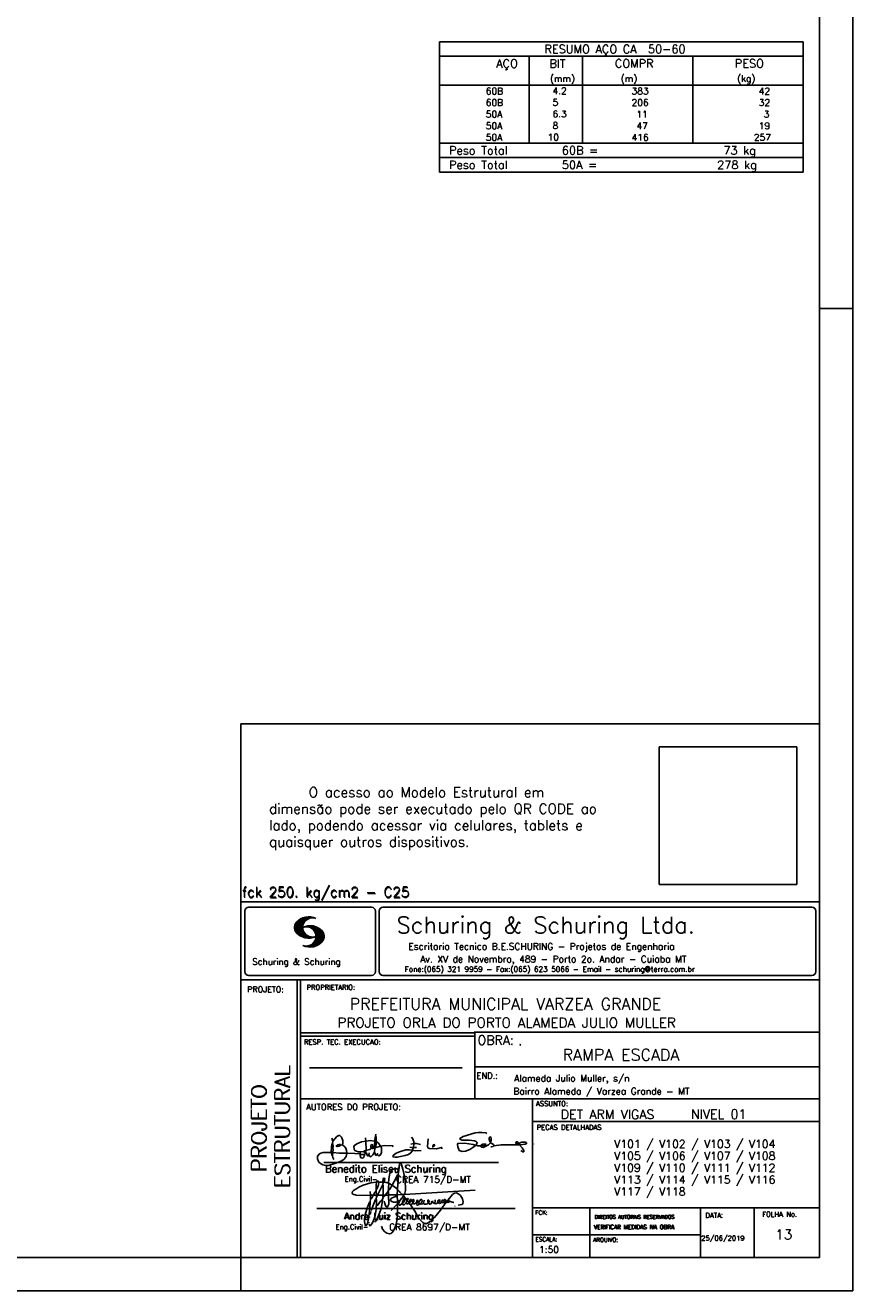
# Model space of a CAD drawing. Extents: x 0 to 119, y 0 to 84.
# Tile 7 of 11: x 94 to 119, y 0 to 38. Entities that reach past the tile are written whole.
import ezdxf

# ---------------------------------------------------------------- set-up
doc = ezdxf.new("R2010")
doc.units = 0
doc.header["$MEASUREMENT"] = 0
doc.layers.get('0').update_dxf_attribs({"linetype": 'CONTINUOUS'})
for name, color, linetype in [('1', 1, 'CONTINUOUS'), ('2', 2, 'CONTINUOUS'), ('6', 6, 'CONTINUOUS'), ('8', 8, 'CONTINUOUS')]:
    doc.layers.add(name, color=color, linetype=linetype)
doc.styles.get("Standard").update_dxf_attribs({"font": 'ROMANS.SHX'})
picture_1 = doc.add_image_def('image1.png', size_in_pixel=(300, 300))

# ---------------------------------------------------------------- blocks, each defined once
blk = doc.blocks.new('assinaturabenedito')
at = {"color": 162}
for points in [[(79.55, 161.85), (79.72, 164.8), (79.88, 165.87), (80.21, 166.28)], [(80.21, 160.29), (79.88, 160.45), (79.72, 161.68), (80.29, 161.77), (80.46, 162.01), (80.54, 163.49), (80.37, 163.74), (80.54, 164.8), (80.46, 166.12), (80.29, 166.36), (80.37, 167.51), (82.43, 169.81), (83.41, 170.39), (83.9, 170.39), (84.81, 169.48), (85.38, 167.84), (85.46, 166.36), (85.13, 165.71), (86.12, 164.97), (86.94, 163.98), (87.35, 162.83), (87.43, 161.68), (87.19, 161.52), (83.66, 161.52), (80.46, 161.77)], [(80.46, 167.68), (80.21, 167.84), (79.88, 169.07)], [(84.48, 165.54), (84.15, 165.87), (83.57, 165.87), (82.84, 165.71), (82.1, 165.05), (82.59, 164.8), (83.57, 164.97), (84.48, 165.54)], [(94.32, 162.18), (93.09, 162.18), (91.53, 162.83), (91.12, 163.41), (90.96, 164.8), (91.29, 165.38), (92.52, 166.2), (94.82, 167.1), (97.03, 167.43), (97.11, 162.92)], [(96.95, 167.51), (96.79, 169.24)], [(101.46, 167.43), (99.17, 167.76), (97.11, 167.51)], [(99.9, 163.9), (100.48, 164.8), (100.4, 165.63), (99.9, 165.79), (99.49, 165.22), (99.58, 164.23), (99.82, 164.15)], [(101.3, 164.07), (101.55, 167.1)], [(101.55, 163.82), (102.04, 164.31), (102.28, 166.78), (102.28, 167.1), (101.55, 167.19), (101.46, 167.51), (101.96, 170.06), (102.28, 169.81), (102.28, 167.27)], [(101.96, 170.06), (102.04, 170.96)], [(104.34, 164.97), (103.51, 166.36), (102.69, 166.94), (102.37, 166.94)], [(121.16, 166.36), (119.76, 166.04)], [(120.99, 164.31), (121.24, 166.12), (121.16, 167.19), (120.66, 168.66), (120.09, 169.57)], [(121.24, 166.2), (121.48, 166.36), (122.55, 166.36), (124.6, 165.87)], [(135.35, 163.57), (135.27, 164.23), (135.11, 164.31), (132.64, 163.57), (129.12, 163.74), (128.62, 163.9), (128.3, 164.15), (128.05, 164.89), (128.46, 168.66)], [(130.84, 164.8), (130.76, 165.22), (131.25, 165.79), (131.58, 165.71), (131.66, 165.3), (131.41, 164.97), (130.84, 164.8)], [(152.26, 165.38), (152.17, 165.54), (151.11, 165.79), (146.68, 166.53), (143.56, 166.36), (143.23, 166.2), (143.15, 165.79), (143.31, 164.56), (144.13, 162.83), (145.61, 162.26), (147.25, 162.51), (149.38, 163.33), (151.02, 164.23), (152.26, 165.38)], [(155.13, 165.22), (153.4, 165.22), (152.58, 165.54), (153.16, 166.78), (152.67, 167.35), (151.85, 167.68), (149.14, 168.01), (145.61, 168.01), (144.71, 168.34), (144.46, 168.91), (146.1, 169.9), (152.17, 171.62), (153.65, 171.87), (155.7, 171.87), (157.43, 171.62), (158.08, 171.29)], [(155.21, 165.05), (155.13, 165.3), (155.37, 165.71), (156.03, 166.04), (157.26, 166.2), (157.43, 165.87), (157.18, 165.54), (156.6, 165.3), (155.21, 165.05)], [(155.21, 165.05), (155.29, 164.48), (156.19, 164.23), (158.82, 165.63), (159.89, 166.69), (161.36, 165.79), (161.61, 165.3), (161.61, 165.13), (161.12, 164.89), (160.3, 164.64), (159.97, 164.72)], [(159.89, 166.69), (159.89, 167.1), (160.22, 167.51), (160.22, 168.91), (160.05, 169.48), (159.56, 169.65), (159.23, 168.99), (159.23, 168.42), (159.56, 167.27), (159.8, 167.19)], [(161.61, 165.13), (165.22, 165.63), (174, 165.63), (174.41, 165.71), (174.49, 166.28)], [(176.63, 162.1), (176.63, 162.75), (175.81, 164.15), (174.99, 164.97), (174.82, 165.63), (177.36, 166.04), (178.02, 166.28), (178.02, 166.53), (177.78, 166.86), (177.36, 166.94), (175.56, 166.94), (174.66, 166.61), (174.49, 166.36), (173.02, 166.2), (172.61, 166.69), (172.93, 167.19), (173.34, 167.19), (173.75, 166.86), (173.84, 166.45)], [(173.59, 165.63), (173.59, 166.12)], [(181.55, 165.95), (181.47, 166.12)], [(87.43, 161.36), (87.1, 159.8), (86.04, 158.4), (84.97, 157.66), (81.44, 156.27), (78.16, 155.28), (76.68, 155.28), (75.37, 155.53), (73.73, 156.51), (73.15, 157.25), (72.66, 158.56), (72.74, 159.96), (73.65, 161.11), (74.38, 161.52), (75.53, 161.77), (79.64, 161.77)], [(80.21, 160.29), (80.46, 161.6)], [(80.21, 160.29), (80.37, 159.22), (80.87, 158.32)], [(84.48, 165.54), (85.05, 165.63)], [(94.08, 161.03), (91.53, 161.36), (87.43, 161.52)], [(94.08, 161.03), (94.32, 162.18), (95.88, 162.34), (96.21, 162.59), (96.95, 162.67)], [(94.08, 161.03), (94.08, 160.86)], [(96.29, 160.7), (94.24, 160.86), (94.08, 160.21), (94.57, 159.14), (95.39, 158.89), (95.8, 159.22), (96.29, 160.29), (96.29, 160.7)], [(96.87, 161.77), (96.54, 161.77), (95.88, 162.26)], [(96.29, 160.7), (96.87, 161.52)], [(98.59, 160.54), (98.1, 159.96), (97.61, 160.37), (97.36, 161.44), (96.87, 161.6), (97.03, 162.75), (99.08, 163.33), (99.9, 163.9), (100.48, 163.74), (101.3, 164.07), (101.55, 163.9), (101.38, 162.01)], [(98.59, 160.54), (99.17, 159.71), (99.58, 159.63), (100.56, 160.62), (101.38, 161.93), (102.12, 160.29), (102.69, 160.78), (103.6, 160.12), (104.42, 160.54), (104.99, 161.85), (104.99, 163.9), (104.66, 164.97), (106.3, 165.3), (110.57, 165.22), (110.74, 164.97), (110.49, 164.56)], [(98.59, 160.54), (98.76, 161.6)], [(102.04, 164.31), (104.58, 164.97)], [(102.78, 160.78), (102.86, 161.52)], [(110.74, 160.29), (110.57, 159.96), (110.74, 159.63), (111.88, 159.39), (112.87, 159.39), (116.89, 160.21), (118.53, 160.86), (119.68, 161.6), (120.5, 162.83)], [(110.74, 160.29), (112.29, 161.44), (113.94, 162.18), (117.22, 163.08), (118.86, 163.16), (122.22, 162.59), (124.85, 162.83)], [(120.83, 164.15), (119.19, 164.39)], [(120.83, 164.15), (120.58, 163)], [(120.83, 164.15), (121.07, 164.31), (122.47, 164.23)], [(130.84, 164.8), (130.76, 164.48), (130.92, 164.23)], [(152.26, 165.38), (152.5, 165.54)], [(174.82, 165.63), (174.58, 165.71)], [(176.63, 162.1), (176.13, 162.1), (175.07, 162.75)], [(176.63, 162.1), (176.63, 162.1)]]:
    blk.add_lwpolyline(points, dxfattribs=at)
blk = doc.blocks.new('assinaturanadre')
at = {"color": 162}
for points in [[(-225.3, 18.87), (-225.71, 15.34), (-225.87, 15.1), (-226.28, 15.26), (-226.36, 15.59), (-227.18, 16), (-229.07, 16), (-230.71, 15.18), (-231.94, 13.7), (-232.6, 11.73), (-233.01, 8.69), (-233.17, 5.9), (-233.01, 5.41), (-233.26, 2.62), (-233.26, 1.06), (-233.09, 0.65), (-233.34, -0.09), (-233.17, -0.67), (-233.17, -2.55), (-233.67, -2.8), (-235.23, -2.8), (-235.14, -2.23), (-233.42, -0.17)], [(-225.3, 18.87), (-225.46, 18.87), (-225.54, 18.46)], [(-225.3, 18.87), (-225.22, 19.04)], [(-221.69, -2.31), (-221.03, 0.57), (-220.87, 2.86), (-221.52, 9.6), (-222.84, 15.92), (-223.98, 19.86), (-224.56, 20.6), (-224.89, 20.68), (-225.22, 20.19), (-225.22, 19.53)], [(-225.87, 15.1), (-225.95, 13.46), (-226.28, 11.98), (-226.61, 11.73), (-227.59, 9.51), (-230.47, 4.42), (-229.32, 3.44), (-229.07, 3.44), (-227.43, 1.88), (-226.69, 1.63), (-226.61, 0.81), (-226.86, -2.47), (-226.77, -7.81), (-226.53, -8.71), (-226.86, -9.37), (-226.61, -10.68), (-226.69, -17.25), (-227.1, -21.27), (-227.76, -23.82), (-228.83, -27.19), (-229.56, -28.58), (-230.71, -29.9), (-231.53, -30.47), (-232.52, -30.72), (-234.41, -30.31), (-235.88, -29.24), (-237.44, -27.27), (-238.1, -25.79)], [(-237.2, 6.72), (-237.03, 8.78), (-236.78, 9.27), (-236.46, 9.43), (-236.13, 9.27), (-235.96, 8.53), (-236.29, 7.05), (-236.62, 6.39), (-236.87, 6.31)], [(-226.28, 11.98), (-226.12, 11.9), (-226.12, 10.83), (-226.69, 1.71)], [(-240.48, 6.64), (-245.98, 6.07), (-251.39, 4.42), (-254.59, 2.95), (-256.81, 1.55), (-258.37, 0.4), (-259.02, -0.26), (-259.43, -1.08), (-259.35, -1.49), (-258.86, -2.06), (-256.4, -2.8), (-246.55, -3.05), (-246.22, -2.8), (-246.39, -0.34)], [(-242.2, 0.15), (-243.19, -1.16), (-244.01, -2.97), (-246.22, -2.97)], [(-237.2, 6.72), (-236.95, 6.23), (-237.2, 4.67), (-237.61, 4.26), (-241.05, -2.97), (-241.95, -3.05), (-242.12, 0.81), (-241.95, 1.47), (-241.46, 1.88), (-240.4, 4.59), (-240.23, 6.56), (-237.36, 6.56), (-237.2, 6.72)], [(-241.87, 6.48), (-242.12, 4.51), (-242.04, 1.47)], [(-240.48, 6.64), (-240.48, 6.97), (-241.05, 7.38), (-241.63, 7.22), (-241.79, 6.64)], [(-237.28, 4.51), (-237.03, 4.1), (-237.11, -2.72), (-237.36, -2.88), (-240.89, -2.88)], [(-240.48, 6.64), (-240.31, 6.64)], [(-236.54, 6.48), (-234.98, 6.31), (-233.26, 5.82)], [(-233.01, 5.41), (-232.68, 5.49), (-230.63, 4.34), (-232.35, 1.55), (-233.01, 0.89)], [(-230.47, 4.42), (-230.47, 4.42)], [(-226.61, 0.81), (-226.36, 0.81), (-225.22, -0.17), (-224.97, -0.67), (-223.74, -1.9), (-223.66, -2.39), (-226.77, -2.55)], [(-221.69, -2.31), (-170.73, 0.81)], [(-246.14, -3.05), (-246.22, -5.76), (-246.06, -6), (-246.39, -7.4), (-246.3, -8.47), (-246.88, -14.54), (-247.62, -19.96), (-248.44, -23.33), (-249.18, -24.72), (-249.5, -24.89), (-250.08, -24.31), (-250.41, -21.93), (-250.41, -19.88), (-250, -16.76), (-248.44, -11.5), (-246.88, -7.97), (-246.47, -7.65)], [(-241.87, -4.11), (-242.12, -5.76), (-241.95, -6), (-241.95, -7.73), (-242.2, -13.15), (-242.78, -17.42), (-243.43, -19.96), (-244.74, -22.83), (-246.14, -24.72), (-246.47, -24.89), (-246.8, -24.72), (-247.21, -23.66)], [(-244.33, -3.05), (-245.32, -5.02), (-245.98, -5.84)], [(-242.12, -5.67), (-242.45, -6), (-243.51, -8.3), (-245.65, -13.97)], [(-242.04, -2.88), (-243.92, -2.97)], [(-237.11, -2.97), (-237.28, -3.87), (-237.28, -4.53), (-237.11, -4.69), (-237.61, -5.76), (-237.44, -6.25), (-238.02, -9.78), (-238.59, -12.57), (-239.66, -15.94), (-241.79, -20.78), (-242.61, -21.85), (-243.27, -22.1)], [(-241.13, -2.97), (-241.54, -3.95), (-241.87, -4.11), (-241.95, -3.13)], [(-237.61, -5.76), (-239, -7.15), (-241.38, -10.6)], [(-235.31, -2.64), (-235.8, -2.97), (-237.11, -2.88)], [(-235.88, -2.97), (-236.13, -3.62), (-237.03, -4.61)], [(-233.09, -2.8), (-233.01, -9.29), (-233.17, -9.94), (-233.91, -11.18), (-234.32, -11.26), (-234.9, -11.01), (-235.39, -10.27), (-236.13, -8.06), (-236.21, -7.15)], [(-226.86, -2.55), (-233.17, -2.72)], [(-226.77, -7.56), (-227.84, -7.89), (-229.65, -7.89), (-230.71, -7.48), (-231.7, -6.66), (-231.78, -6), (-230.96, -5.1), (-228.25, -3.79), (-227.68, -3.79)], [(-222.43, -3.29), (-222.43, -3.7), (-224.97, -6.82), (-226.61, -7.4)], [(-226.04, -8.47), (-226.45, -8.63)], [(-225.05, -6.91), (-226.04, -8.55), (-225.87, -8.79), (-225.95, -9.7), (-225.54, -10.03), (-224.97, -10.03), (-223.16, -8.96)], [(-221.69, -2.31), (-223.57, -2.39)], [(-221.36, -4.85), (-222.18, -5.35), (-222.34, -6.09), (-222.75, -6.66), (-223.08, -7.97), (-223.08, -8.88), (-222.67, -9.78), (-222.34, -9.86), (-222.01, -9.78), (-220.54, -8.47)], [(-221.19, -5.1), (-221.28, -6.09), (-221.6, -6.74), (-222.43, -8.06), (-222.92, -8.38)], [(-221.85, -2.39), (-222.43, -3.29), (-222.84, -2.88), (-222.84, -2.55)], [(-222.43, -3.7), (-221.44, -4.36), (-221.36, -4.94), (-220.78, -5.18), (-220.29, -5.92), (-219.96, -6), (-219.47, -5.35), (-219.14, -5.26), (-218.98, -5.51), (-219.39, -6.5), (-219.96, -6.99), (-220.21, -7.56), (-220.46, -8.47), (-220.05, -9.04), (-219.55, -9.12), (-218.4, -8.55), (-217.91, -9.37), (-217.34, -9.7), (-216.02, -9.12), (-215.7, -8.71), (-215.04, -9.04), (-214.3, -9.04), (-212.99, -7.81), (-212.91, -7.07), (-212.66, -6.58), (-212.41, -6.58), (-212.17, -6.91), (-212.33, -7.81), (-212.58, -8.14), (-212.99, -7.97)], [(-219.96, -6), (-219.8, -6.74)], [(-219.8, -6.82), (-219.88, -7.07)], [(-219.8, -6.91), (-218.57, -7.89), (-218.32, -7.73), (-217.58, -6.17), (-217.26, -5.84), (-216.93, -6), (-216.85, -6.82), (-217.58, -7.81), (-218.4, -8.22), (-218.49, -7.97)], [(-218.4, -8.22), (-218.4, -8.47)], [(-190.51, -6.82), (-189.52, -7.32), (-189.77, -7.81), (-190.42, -8.06), (-191.57, -7.97), (-195.76, -13.72), (-200.19, -18.89), (-203.31, -21.93), (-205.03, -23), (-206.1, -23.33), (-207.49, -23.25), (-208.48, -22.67), (-210.94, -20.21), (-212.58, -17.66), (-213.81, -15.2), (-216.85, -10.6), (-217.17, -9.78)], [(-215.53, -8.3), (-215.86, -7.73), (-215.86, -6.82), (-215.45, -6), (-215.2, -6), (-214.96, -6.33), (-214.88, -7.23), (-215.53, -8.3)], [(-215.53, -8.3), (-215.53, -8.63)], [(-212.66, -8.14), (-212.99, -9.37), (-212.91, -9.78), (-212.25, -10.03), (-211.18, -9.53), (-210.94, -9.29), (-211.27, -8.63), (-211.27, -8.06), (-210.86, -7.23), (-210.03, -6.09), (-209.3, -6), (-209.05, -7.15), (-209.54, -8.14), (-210.36, -9.12), (-210.2, -9.37), (-208.72, -9.21), (-207.9, -8.63), (-207.41, -6.82), (-207.49, -6.41)], [(-212.66, -6.58), (-212.91, -6.33)], [(-204.54, -8.14), (-204.54, -8.55), (-205.28, -9.12), (-206.26, -9.45), (-207.49, -9.29), (-207.9, -8.79)], [(-204.54, -8.14), (-204.04, -7.81), (-203.96, -6.99), (-204.37, -6.41), (-204.78, -6.41), (-204.87, -7.73), (-204.54, -8.14)], [(-202.24, -7.15), (-202.08, -8.06), (-202.98, -9.29), (-203.47, -9.29), (-204.45, -8.63)], [(-201.42, -7.07), (-201.5, -7.48), (-201.25, -8.22), (-200.6, -8.71), (-200.02, -8.71)], [(-201.09, -6.5), (-201.09, -6.5)], [(-196.33, -7.48), (-197.23, -8.3), (-198.14, -8.71), (-199.2, -9.04), (-199.78, -8.96), (-199.94, -8.63), (-199.53, -7.07), (-199.53, -6.25)], [(-196.33, -7.48), (-196.09, -6.82), (-196.17, -6.41), (-196.99, -6.17), (-197.56, -6.82), (-197.73, -7.32), (-197.73, -7.81), (-197.48, -8.22)], [(-194.77, -7.89), (-195.84, -8.71), (-196.5, -8.79), (-197.15, -8.38)], [(-194.77, -7.23), (-194.28, -6.74), (-194.28, -6.41), (-194.77, -6.74), (-194.77, -7.23)], [(-194.77, -7.23), (-194.77, -7.97), (-194.61, -8.06), (-193.13, -8.14), (-192.15, -7.81), (-191.74, -7.97)], [(-192.06, -7.73), (-191.74, -7.07), (-191.98, -6.5), (-192.64, -6), (-193.13, -6), (-193.3, -7.07), (-192.64, -7.81)], [(-190.51, -6.82), (-191.33, -7.89)], [(-190.51, -6.82), (-190.18, -6.17), (-187.06, -2.39), (-185.58, -1.41), (-184.35, -1.24), (-182.46, -2.23), (-181.32, -3.21), (-179.92, -5.59), (-179.43, -7.65), (-179.59, -8.79), (-180.25, -9.62), (-183.04, -10.03)], [(-189.44, -7.23), (-189.11, -6.99), (-188.78, -7.32)], [(-189.44, -7.23), (-189.19, -7.56), (-188.7, -7.4), (-187.39, -7.81), (-186.73, -7.81), (-186.48, -8.14), (-186.07, -8.22)], [(-246.39, -16.43), (-246.39, -16.84)], [(-246.06, -15.36), (-246.22, -16.1)], [(-245.81, -14.54), (-245.89, -15.03)], [(-226.86, -9.29), (-231.21, -13.8)], [(-210.36, -9.12), (-210.86, -9.21)], [(-185.42, -10.77), (-185.17, -10.77)], [(-247.29, -22.34), (-247.29, -22.92)], [(-246.8, -18.57), (-246.88, -19.06)], [(-238.43, -24.64), (-238.43, -24.81)], [(-238.26, -25.22), (-238.18, -25.46)]]:
    blk.add_lwpolyline(points, dxfattribs=at)

msp = doc.modelspace()

# ---------------------------------------------------------------- linework, layer by layer
at = {"layer": '1', "linetype": 'Continuous'}
for p, q in [((118.9, 0), (118.9, 84.1)), ((117.9, 29.7), (118.9, 29.7)), ((100.4, 0), (100.4, 1)), ((0, 0), (118.9, 0))]:
    msp.add_line(p, q, dxfattribs=at)
at = {"layer": '2', "linetype": 'Continuous'}
for p, q in [((106.4, 37.758), (106.4, 36.445)), ((106.4, 37.758), (117.4, 37.758)), ((117.4, 37.758), (117.4, 36.445)), ((106.4, 37.32), (117.4, 37.32)), ((109.12, 36.445), (109.12, 37.32)), ((110.73, 36.445), (110.73, 37.32)), ((114.065, 36.445), (114.065, 37.32)), ((106.4, 36.445), (117.4, 36.445)), ((106.4, 36.095), (106.4, 36.445)), ((109.12, 36.445), (109.12, 36.095)), ((110.73, 36.095), (110.73, 36.445)), ((114.065, 36.445), (114.065, 36.095)), ((117.4, 36.095), (117.4, 36.445)), ((106.4, 35.745), (106.4, 36.095)), ((109.12, 36.095), (109.12, 35.745)), ((110.73, 35.745), (110.73, 36.095)), ((114.065, 36.095), (114.065, 35.745)), ((117.4, 35.745), (117.4, 36.095)), ((106.4, 35.395), (106.4, 35.745)), ((109.12, 35.745), (109.12, 35.395)), ((110.73, 35.395), (110.73, 35.745)), ((114.065, 35.745), (114.065, 35.395)), ((117.4, 35.395), (117.4, 35.745)), ((106.4, 35.045), (106.4, 35.395)), ((109.12, 35.395), (109.12, 35.045)), ((110.73, 35.045), (110.73, 35.395)), ((114.065, 35.395), (114.065, 35.045)), ((117.4, 35.045), (117.4, 35.395)), ((106.4, 34.695), (106.4, 35.045)), ((109.12, 35.045), (109.12, 34.695)), ((110.73, 34.695), (110.73, 35.045)), ((114.065, 35.045), (114.065, 34.695)), ((117.4, 34.695), (117.4, 35.045)), ((106.4, 34.695), (117.4, 34.695)), ((106.4, 34.258), (106.4, 34.695)), ((106.4, 34.695), (117.4, 34.695)), ((117.4, 34.258), (117.4, 34.695)), ((117.4, 34.258), (106.4, 34.258)), ((106.4, 33.82), (106.4, 34.258)), ((106.4, 34.258), (117.4, 34.258)), ((117.4, 33.82), (117.4, 34.258)), ((117.4, 33.82), (106.4, 33.82)), ((106.4, 33.82), (117.4, 33.82)), ((100.4, 1), (100.4, 17.143)), ((117.9, 17.143), (100.4, 17.143)), ((100.4, 11.755), (117.9, 11.755)), ((100.4, 1), (100.4, 11.755)), ((100.516, 11.477), (100.516, 9.648)), ((100.632, 11.594), (104.349, 11.594)), ((104.465, 11.477), (104.465, 9.648)), ((104.579, 11.477), (104.579, 9.648)), ((104.695, 11.594), (117.668, 11.594)), ((117.784, 11.477), (117.784, 9.648)), ((102.022, 10.958), (102.364, 11.3)), ((102.022, 10.972), (102.346, 11.296)), ((102.022, 10.986), (102.328, 11.292)), ((102.022, 11), (102.308, 11.286)), ((102.024, 10.946), (102.381, 11.303)), ((102.024, 11.017), (102.288, 11.281)), ((102.027, 10.934), (102.396, 11.304)), ((102.027, 11.033), (102.265, 11.272)), ((102.029, 10.922), (102.412, 11.306)), ((102.032, 10.911), (102.427, 11.306)), ((102.032, 11.053), (102.239, 11.26)), ((102.036, 10.901), (102.442, 11.307)), ((102.039, 11.074), (102.211, 11.245)), ((102.04, 10.891), (102.456, 11.307)), ((102.044, 10.88), (102.469, 11.306)), ((102.049, 10.871), (102.321, 11.143)), ((102.053, 11.102), (102.174, 11.223)), ((102.054, 10.862), (102.302, 11.111)), ((102.409, 11.231), (102.483, 11.306)), ((102.438, 11.247), (102.496, 11.304)), ((102.463, 11.257), (102.508, 11.303)), ((102.482, 11.262), (102.521, 11.301)), ((102.502, 11.269), (102.533, 11.299)), ((102.518, 11.27), (102.545, 11.297)), ((102.534, 11.272), (102.557, 11.295)), ((102.55, 11.274), (102.569, 11.292)), ((102.059, 10.853), (102.292, 11.086)), ((102.064, 10.844), (102.284, 11.064)), ((102.071, 10.837), (102.28, 11.046)), ((102.077, 10.829), (102.276, 11.028)), ((102.084, 10.822), (102.274, 11.012)), ((102.091, 10.814), (102.273, 10.997)), ((102.097, 10.807), (102.27, 10.981)), ((102.105, 10.8), (102.273, 10.969)), ((102.112, 10.793), (102.274, 10.955)), ((102.119, 10.786), (102.275, 10.942)), ((102.127, 10.78), (102.278, 10.931)), ((102.134, 10.773), (102.28, 10.919)), ((102.142, 10.767), (102.283, 10.907)), ((102.15, 10.761), (102.286, 10.896)), ((102.158, 10.755), (102.29, 10.886)), ((102.167, 10.749), (102.293, 10.876)), ((102.175, 10.743), (102.297, 10.865)), ((102.183, 10.737), (102.302, 10.856)), ((102.192, 10.732), (102.307, 10.847)), ((102.201, 10.727), (102.312, 10.838)), ((102.21, 10.721), (102.317, 10.829)), ((102.219, 10.717), (102.323, 10.82)), ((102.229, 10.712), (102.329, 10.812)), ((102.238, 10.707), (102.335, 10.804)), ((102.248, 10.703), (102.341, 10.796)), ((102.258, 10.699), (102.348, 10.789)), ((102.268, 10.695), (102.355, 10.781)), ((102.278, 10.69), (102.362, 10.774)), ((102.288, 10.687), (102.369, 10.767)), ((102.299, 10.683), (102.376, 10.761)), ((102.31, 10.68), (102.384, 10.755)), ((102.321, 10.677), (102.392, 10.748)), ((102.331, 10.999), (102.346, 11.013)), ((102.332, 10.674), (102.4, 10.742)), ((102.344, 10.671), (102.409, 10.737)), ((102.349, 11.002), (102.365, 11.018)), ((102.355, 10.669), (102.418, 10.732)), ((102.363, 11.002), (102.385, 11.024)), ((102.367, 10.667), (102.427, 10.727)), ((102.378, 11.002), (102.402, 11.027)), ((102.38, 10.665), (102.436, 10.722)), ((102.392, 11.003), (102.419, 11.03)), ((102.392, 10.663), (102.446, 10.718)), ((102.405, 11.001), (102.435, 11.032)), ((102.405, 10.662), (102.456, 10.713)), ((102.417, 11), (102.452, 11.034)), ((102.43, 10.998), (102.466, 11.034)), ((102.441, 10.995), (102.481, 11.035)), ((102.452, 10.992), (102.496, 11.035)), ((102.464, 10.99), (102.509, 11.035)), ((102.471, 10.389), (102.896, 10.814)), ((102.475, 10.986), (102.523, 11.035)), ((102.484, 10.982), (102.536, 11.034)), ((102.485, 10.389), (102.901, 10.805)), ((102.494, 10.978), (102.548, 11.032)), ((102.499, 10.389), (102.905, 10.795)), ((102.505, 10.974), (102.562, 11.031)), ((102.514, 10.969), (102.574, 11.029)), ((102.514, 10.389), (102.908, 10.783)), ((102.522, 10.963), (102.585, 11.026)), ((102.529, 10.39), (102.911, 10.772)), ((102.532, 10.959), (102.598, 11.024)), ((102.54, 10.953), (102.609, 11.021)), ((102.544, 10.391), (102.914, 10.761)), ((102.549, 10.948), (102.62, 11.018)), ((102.556, 10.941), (102.631, 11.015)), ((102.561, 10.394), (102.916, 10.749)), ((102.565, 10.935), (102.642, 11.012)), ((102.572, 10.928), (102.652, 11.008)), ((102.577, 10.396), (102.917, 10.736)), ((102.58, 10.922), (102.663, 11.005)), ((102.586, 10.914), (102.673, 11.001)), ((102.594, 10.908), (102.683, 10.997)), ((102.595, 10.4), (102.919, 10.724)), ((102.6, 10.899), (102.693, 10.992)), ((102.607, 10.892), (102.702, 10.988)), ((102.612, 10.883), (102.712, 10.984)), ((102.618, 10.875), (102.722, 10.979)), ((102.622, 10.554), (102.891, 10.823)), ((102.624, 10.867), (102.73, 10.973)), ((102.629, 10.858), (102.74, 10.969)), ((102.634, 10.848), (102.749, 10.963)), ((102.638, 10.839), (102.757, 10.958)), ((102.641, 10.587), (102.887, 10.833)), ((102.643, 10.83), (102.766, 10.952)), ((102.648, 10.818), (102.776, 10.945)), ((102.649, 10.609), (102.882, 10.842)), ((102.652, 10.807), (102.785, 10.939)), ((102.656, 10.795), (102.794, 10.932)), ((102.657, 10.631), (102.875, 10.849)), ((102.66, 10.781), (102.803, 10.924)), ((102.661, 10.649), (102.87, 10.859)), ((102.663, 10.769), (102.812, 10.918)), ((102.665, 10.754), (102.821, 10.909)), ((102.665, 10.668), (102.864, 10.866)), ((102.666, 10.74), (102.829, 10.903)), ((102.666, 10.683), (102.858, 10.874)), ((102.667, 10.698), (102.85, 10.881)), ((102.668, 10.726), (102.837, 10.895)), ((102.668, 10.712), (102.844, 10.888)), ((102.35, 10.41), (102.363, 10.422)), ((102.361, 10.407), (102.376, 10.421)), ((102.373, 10.404), (102.39, 10.421)), ((102.384, 10.401), (102.406, 10.423)), ((102.396, 10.398), (102.422, 10.425)), ((102.408, 10.396), (102.44, 10.428)), ((102.418, 10.661), (102.466, 10.709)), ((102.42, 10.394), (102.459, 10.433)), ((102.431, 10.66), (102.477, 10.706)), ((102.432, 10.392), (102.48, 10.44)), ((102.445, 10.66), (102.488, 10.703)), ((102.445, 10.391), (102.504, 10.45)), ((102.458, 10.39), (102.537, 10.469)), ((102.46, 10.66), (102.499, 10.7)), ((102.474, 10.661), (102.511, 10.697)), ((102.491, 10.662), (102.524, 10.695)), ((102.508, 10.664), (102.538, 10.693)), ((102.525, 10.666), (102.551, 10.691)), ((102.542, 10.669), (102.566, 10.693)), ((102.56, 10.673), (102.58, 10.693)), ((102.58, 10.678), (102.594, 10.692)), ((102.594, 10.692), (102.597, 10.694)), ((102.598, 10.683), (102.611, 10.696)), ((102.613, 10.404), (102.919, 10.709)), ((102.617, 10.69), (102.625, 10.698)), ((102.633, 10.696), (102.64, 10.702)), ((102.633, 10.409), (102.918, 10.695)), ((102.653, 10.416), (102.918, 10.68)), ((102.676, 10.425), (102.913, 10.662)), ((102.701, 10.435), (102.91, 10.644)), ((102.73, 10.45), (102.902, 10.622)), ((102.766, 10.472), (102.889, 10.595)), ((102.845, 10.537), (102.858, 10.549)), ((100.4, 9.4), (117.9, 9.4)), ((100.632, 9.532), (104.349, 9.532)), ((102.1, 5.8), (102.1, 9.4)), ((102.2, 5.8), (102.2, 9.4)), ((104.695, 9.532), (117.668, 9.532)), ((117.9, 9.4), (117.9, 1)), ((107.469, 7.8), (102.2, 7.8)), ((107.469, 7.7), (102.2, 7.7)), ((117.9, 7.815), (107.456, 7.815)), ((107.469, 6.816), (107.469, 7.815)), ((102.47, 6.739), (107.089, 6.739)), ((107.469, 6.816), (107.469, 5.8)), ((107.469, 6.765), (117.9, 6.765)), ((102.1, 1), (102.1, 5.8)), ((102.2, 1), (102.2, 5.8)), ((102.2, 5.8), (117.9, 5.8)), ((109.221, 4.8), (109.221, 5.8)), ((109.221, 5.12), (117.9, 5.12)), ((109.221, 1), (109.221, 4.8)), ((102.911, 3.88), (108.19, 3.88)), ((102.698, 2.48), (108.694, 2.48)), ((109.221, 2.506), (117.9, 2.506)), ((110.947, 1), (110.947, 2.506)), ((114.296, 1), (114.296, 2.506)), ((115.921, 1), (115.921, 2.506)), ((109.221, 1.692), (114.296, 1.692)), ((117.9, 1), (100.4, 1))]:
    msp.add_line(p, q, dxfattribs=at)
for centre, radius, start, end in [((100.632, 11.477), 0.117, 90, 180), ((104.349, 11.477), 0.117, 0, 90), ((104.695, 11.477), 0.117, 90, 180), ((117.668, 11.477), 0.117, 0, 90), ((102.265, 10.982), 0.244, 140.2294, 231.8951), ((102.448, 10.815), 0.492, 63.3933, 138.9091), ((102.563, 10.983), 0.291, 68.8515, 291.1485), ((102.448, 11.151), 0.492, 218.2298, 296.6067), ((102.492, 10.544), 0.492, 41.0909, 116.6067), ((102.377, 10.712), 0.291, 248.8515, 111.1485), ((102.675, 10.711), 0.244, 308.1049, 39.7706), ((102.492, 10.88), 0.492, 243.3933, 321.7702), ((100.632, 9.648), 0.117, 180, 270), ((104.349, 9.648), 0.117, 270, 0), ((104.695, 9.648), 0.117, 180, 270), ((117.668, 9.648), 0.117, 270, 0)]:
    msp.add_arc(centre, radius, start, end, dxfattribs=at)
at = {"layer": '8', "linetype": 'Continuous'}
for p, q in [((117.9, 1), (117.9, 83.1)), ((2.5, 1), (117.9, 1))]:
    msp.add_line(p, q, dxfattribs=at)

# ---------------------------------------------------------------- block references
at = {"xscale": 0.06, "yscale": 0.06, "zscale": 0.06}
msp.add_blockref('assinaturabenedito', (98.356, -5.529), dxfattribs=at)
at = {"linetype": 'Continuous', "xscale": 0.042, "yscale": 0.042, "zscale": 0.042}
msp.add_blockref('assinaturanadre', (114.657, 3.009), dxfattribs=at)

# ---------------------------------------------------------------- texts
at = {"linetype": 'Continuous', "insert": (101.25, 15.221), "char_height": 0.3, "attachment_point": 1}
msp.add_mtext_dynamic_manual_height_columns('^IO acesso ao Modelo Estrutural em dimensão pode ser executado pelo QR CODE ao lado, podendo acessar via celulares, tablets e quaisquer outros dispositivos.', width=10.84065, gutter_width=1.5, heights=[3.742], dxfattribs=at)
at = {"layer": '1', "linetype": 'Continuous'}
for s, height, p in [('PREFEITURA MUNICIPAL VARZEA GRANDE', 0.35, (103.689, 8.495)), ('PROJETO ORLA DO PORTO ALAMEDA JULIO MULLER', 0.3, (103.318, 7.953)), ('.', 0.3, (108.784, 7.424)), ('RAMPA ESCADA', 0.35, (110.13, 6.957)), ('Alameda Julio Muller, s/n', 0.2, (108.663, 6.323)), ('Bairro Alameda / Varzea Grande - MT', 0.2, (108.64, 5.93)), ('25/06/2019', 0.15, (114.32, 1.513))]:
    msp.add_text(s, height=height, dxfattribs=at).set_placement(p)
at = {"layer": '1', "linetype": 'Continuous', "insert": (116.559, 1.849), "char_height": 0.3, "attachment_point": 1}
msp.add_mtext_dynamic_manual_height_columns('13', width=0.86139, gutter_width=1, heights=[0], dxfattribs=at)
at = {"layer": '2', "linetype": 'Continuous'}
for s, height, p in [('RESUMO AÇO CA  50-60', 0.25, (109.58, 37.414)), ('AÇO', 0.25, (108.12, 36.976)), ('BIT', 0.25, (109.73, 36.976)), ('COMPR', 0.25, (111.709, 36.98)), ('PESO', 0.25, (115.338, 36.98)), ('(mm)', 0.2, (109.744, 36.549)), ('(m)', 0.2, (111.886, 36.549)), ('(kg)', 0.2, (115.406, 36.549)), ('     60B', 0.2, (107.06, 36.17)), ('    4.2', 0.2, (109.227, 36.176)), ('     383', 0.2, (111.468, 36.17)), ('     42', 0.2, (115.315, 36.17)), ('     60B', 0.2, (107.06, 35.82)), ('    5  ', 0.2, (109.227, 35.826)), ('     206', 0.2, (111.468, 35.82)), ('     32', 0.2, (115.315, 35.82)), ('     50A', 0.2, (107.06, 35.47)), ('    6.3', 0.2, (109.227, 35.476)), ('      11', 0.2, (111.468, 35.47)), ('      3', 0.2, (115.315, 35.47)), ('     50A', 0.2, (107.06, 35.12)), ('    8  ', 0.2, (109.227, 35.126)), ('      47', 0.2, (111.468, 35.12)), ('     19', 0.2, (115.315, 35.12)), ('     50A', 0.2, (107.06, 34.77)), ('   10  ', 0.2, (109.227, 34.776)), ('     416', 0.2, (111.468, 34.77)), ('    257', 0.2, (115.315, 34.77)), ('Peso Total        60B =', 0.25, (106.693, 34.351)), ('     73 kg', 0.25, (114.057, 34.351)), ('Peso Total        50A =', 0.25, (106.693, 33.914)), ('    278 kg', 0.25, (114.057, 33.914)), ('fck 250. kg/cm2 - C25', 0.3, (100.429, 11.907)), ('fck 250. kg/cm2 - C25', 0.3, (100.442, 11.881)), ('Schuring & Schuring Ltda.', 0.5, (105.107, 10.807)), ('Escritorio Tecnico B.E.SCHURING - Projetos de Engenharia', 0.2, (105.465, 10.308)), ('Schuring & Schuring', 0.19, (100.744, 9.851)), ('Av. XV de Novembro, 489 - Porto 2o. Andar - Cuiaba MT', 0.2, (105.823, 9.926)), ('Fone:(065) 321 9959 - Fax:(065) 623 5066 - Email - schuring@terra.com.br', 0.16, (105.353, 9.642)), ('PROJETO:', 0.175, (100.593, 9.022)), ('PROPRIETARIO:', 0.15, (102.385, 9.097)), ('OBRA:', 0.2788, (107.555, 7.435)), ('RESP. TEC. EXECUCAO:', 0.15, (102.306, 7.445)), ('END.:', 0.1858, (107.518, 6.41)), ('AUTORES DO PROJETO:', 0.18584, (102.372, 5.464)), ('ASSUNTO:', 0.15, (109.325, 5.581)), ('PECAS DETALHADAS', 0.15, (109.343, 4.866)), ('Benedito Eliseu Schuring', 0.22, (102.938, 3.577)), ('Benedito Eliseu Schuring', 0.22, (102.95, 3.577)), ('Eng.Civil-', 0.15, (103.537, 3.299)), ('CREA 715/D-MT', 0.2, (105.091, 3.263)), ('Andre Luiz Schuring', 0.2, (103.517, 2.158)), ('Andre Luiz Schuring', 0.2, (103.534, 2.149)), ('FCK:', 0.125, (109.301, 2.299)), ('DATA:', 0.15, (114.448, 2.207)), ('FOLHA No.', 0.15, (116.166, 2.238)), ('Eng.Civil-', 0.15, (103.263, 1.853)), ('CREA 8697/D-MT', 0.2, (104.883, 1.825)), ('VERIFICAR MEDIDAS NA OBRA', 0.125, (111.071, 1.862)), ('VERIFICAR MEDIDAS NA OBRA', 0.125, (111.08, 1.862)), ('DIREITOS AUTORAIS RESERVADOS', 0.11, (111.095, 2.176)), ('DIREITOS AUTORAIS RESERVADOS', 0.11, (111.104, 2.176)), ('ESCALA:', 0.125, (109.307, 1.491)), ('ARQUIVO:', 0.125, (111.049, 1.476)), ('1:50', 0.2, (109.417, 1.144))]:
    msp.add_text(s, height=height, dxfattribs=at).set_placement(p)
for s, p in [('ESTRUTURAL', (101.874, 3.125)), ('ESTRUTURAL', (101.874, 3.095)), ('PROJETO', (101.169, 3.606)), ('PROJETO', (101.169, 3.575))]:
    msp.add_text(s, height=0.45, rotation=90, dxfattribs=at).set_placement(p)
at = {"layer": '6', "linetype": 'Continuous'}
for s, height, p in [('DET ARM VIGAS ', 0.28, (110.071, 5.191)), ('NIVEL 01', 0.28, (114.007, 5.197)), ('V101 / V102 / V103 / V104', 0.24, (111.688, 4.317)), ('V105 / V106 / V107 / V108', 0.24, (111.688, 3.957)), ('V109 / V110 / V111 / V112', 0.24, (111.688, 3.597)), ('V113 / V114 / V115 / V116', 0.24, (111.688, 3.237)), ('V117 / V118', 0.24, (111.688, 2.877))]:
    msp.add_text(s, height=height, dxfattribs=at).set_placement(p)

# ---------------------------------------------------------------- pictures from other files: only their frames are drawn
at = {"linetype": 'Continuous'}
image = msp.add_image(picture_1, insert=(113.048, 12.281), size_in_units=(4.167, 4.167), dxfattribs=at)
image.dxf.flags = 7

doc.saveas('drawing.dxf')
